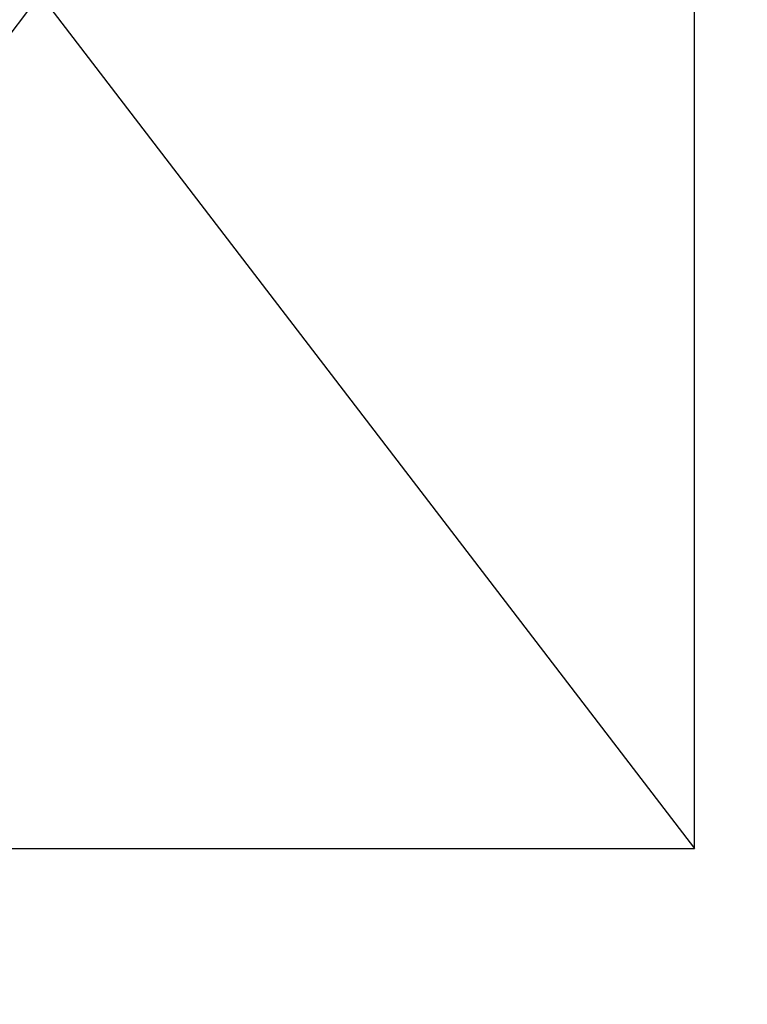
# Model space of a CAD drawing. Header units: millimetres. Extents: x 3536 to 5222, y 1741 to 3266.
# Tile 241 of 256: x 4243 to 4249, y 2116 to 2124. Entities that reach past the tile are written whole.
import ezdxf

# ---------------------------------------------------------------- set-up
doc = ezdxf.new("R2010")
doc.units = ezdxf.units.MM

msp = doc.modelspace()

# ---------------------------------------------------------------- hatches: boundary and pattern name
at = {"linetype": 'Continuous'}
h = msp.add_hatch(dxfattribs=at)
h.set_pattern_fill('ANGLE', color=256)
h.set_pattern_definition([(0, (5168.007, 3128.008), (0, 6.985), [5.08, -1.905]), (90, (5168.007, 3128.008), (-6.985, 4e-16), [5.08, -1.905])])
edge = h.paths.add_edge_path()
edge.add_arc((3633.0455, 3117.5287), 9.4745, 0, 360)
edge = h.paths.add_edge_path()
edge.add_arc((4050.4485, 3118.5334), 9.4745, 0, 360)
edge = h.paths.add_edge_path()
edge.add_arc((4186.8041, 3097.2199), 9.4745, 0, 360)
edge = h.paths.add_edge_path()
edge.add_arc((4604.207, 3098.2245), 9.4745, 0, 360)
edge = h.paths.add_edge_path()
edge.add_arc((4741.1293, 3085.9317), 9.4745, 0, 360)
edge = h.paths.add_edge_path()
edge.add_arc((5158.5323, 3086.9363), 9.4745, 0, 360)
edge = h.paths.add_edge_path()
edge.add_arc((4870.6572, 2612.2064), 9.4745, 0, 360)
edge = h.paths.add_edge_path()
edge.add_arc((4453.2542, 2611.2017), 9.4745, 0, 360)
edge = h.paths.add_edge_path()
edge.add_arc((4317.8038, 2600.0878), 9.4745, 0, 360)
edge = h.paths.add_edge_path()
edge.add_arc((3900.4009, 2599.0831), 9.4745, 0, 360)
edge = h.paths.add_edge_path()
edge.add_arc((4185.7257, 2125.598), 9.4745, 0, 360)
edge = h.paths.add_edge_path()
edge.add_arc((4603.1287, 2126.6027), 9.4745, 0, 360)

# ---------------------------------------------------------------- linework, layer by layer
at = {"color": 32, "true_color": 0xcd6928}
for p, q in [((4237.7949, 2131.5599), (4248.6425, 2117.4084)), ((4248.6425, 2131.5896), (4237.8866, 2117.4084)), ((4248.6425, 2117.4084), (4248.6425, 2131.5896)), ((4237.8866, 2117.4084), (4248.6425, 2117.4084))]:
    msp.add_line(p, q, dxfattribs=at)

doc.saveas('drawing.dxf')
